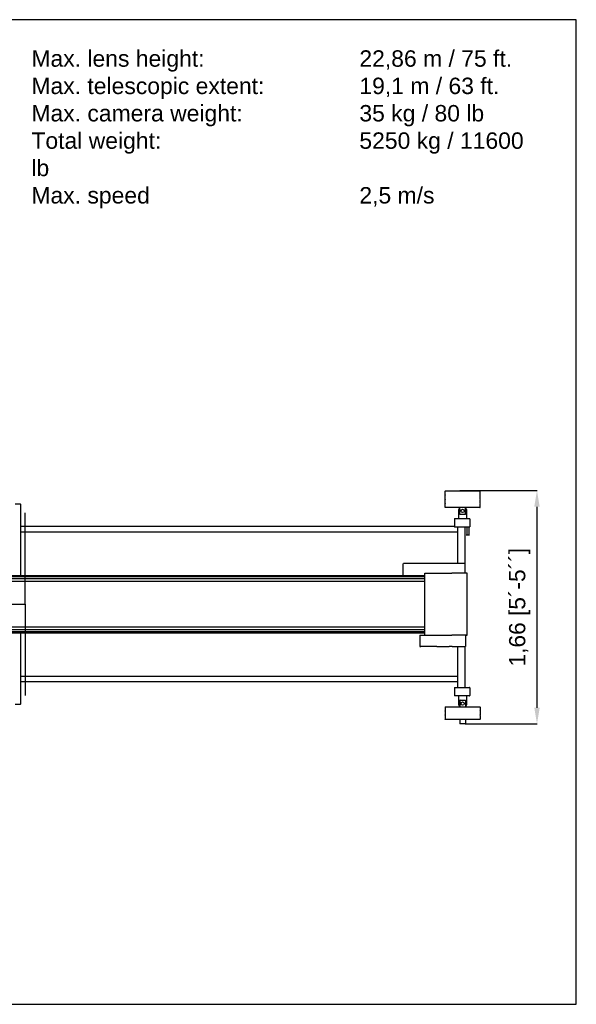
# Model space of a CAD drawing. Header units: millimetres. Extents: x 47009 to 83985, y -19576 to 31053.
# Tile 15 of 30: x 80025 to 83985, y -10518 to -3518. Entities that reach past the tile are written whole.
import ezdxf

# ---------------------------------------------------------------- set-up
doc = ezdxf.new("R2010")
doc.units = ezdxf.units.MM
doc.header["$LTSCALE"] = 50
doc.layers.add('AM_5', color=3, linetype='Continuous', lineweight=25)
doc.styles.add('Aktuální-ISO', font='arial.ttf')
doc.styles.add('Razítko-měřítko', font='isocpeur.ttf')
doc.styles.get("Standard").update_dxf_attribs({"font": 'txt.shx'})
doc.dimstyles.new('AM_ISO$0', dxfattribs={"dimtxt": 3.5, "dimasz": 3.5, "dimexe": 1, "dimexo": 1, "dimgap": 1.5, "dimtad": 1, "dimdsep": 46, "dimtxsty": 'Standard', "dimcen": 0, "dimclrd": 256, "dimclre": 256, "dimclrt": 2, "dimadec": 0, "dimazin": 2, "dimtp": 0.1, "dimtm": 0.1, "dimtfac": 0.71, "dimtdec": 3, "dimtmove": 0, "dimatfit": 3, "dimfxl": 1, "dimlwd": -1, "dimlwe": -1, "dimarcsym": 1})

# ---------------------------------------------------------------- blocks, each defined once
blk = doc.blocks.new('*D163')
at = {"layer": 'AM_5', "linetype": 'ByBlock', "transparency": 16777216}
for p, q in [((83195.1, -6865.1), (83706.5, -6865.1)), ((83705.5, -6980.6), (83705.5, -8409.5)), ((83195.1, -8525), (83706.5, -8525))]:
    blk.add_line(p, q, dxfattribs=at)
at = {"layer": 'AM_5', "transparency": 16777216}
for points in [[(83686.2, -6980.6), (83724.7, -6980.6), (83705.5, -6865.1)], [(83686.2, -8409.5), (83724.7, -8409.5), (83705.5, -8525)]]:
    blk.add_solid(points, dxfattribs=at)
at = {"layer": 'Defpoints', "color": 0, "transparency": 16777216}
for p in [(83194.1, -6865.1), (83194.1, -8525), (83705.5, -8525)]:
    blk.add_point(p, dxfattribs=at)
at = {"layer": 'AM_5', "color": 2, "transparency": 16777216, "insert": (83582, -7695), "char_height": 115.5, "attachment_point": 5, "rotation": 90, "style": 'Aktuální-ISO'}
blk.add_mtext('1,66 [5´-5´´]', dxfattribs=at)

msp = doc.modelspace()

# ---------------------------------------------------------------- linework, layer by layer
at = {"color": 253}
for p, q in [((83053.09, -6867.056), (83051.09, -6869.056)), ((83051.09, -6895.056), (83051.09, -6869.056)), ((83053.09, -6897.056), (83051.09, -6895.056)), ((83053.09, -6897.056), (83051.09, -6899.056)), ((83051.09, -6925.055), (83051.09, -6899.056)), ((83053.09, -6927.055), (83051.09, -6925.055)), ((83053.09, -6927.055), (83051.09, -6929.055)), ((83051.09, -6955.055), (83051.09, -6929.055)), ((83053.09, -6867.056), (83299.088, -6867.056)), ((83158.089, -6865.056), (83156.089, -6867.056)), ((83158.089, -6865.056), (83194.089, -6865.056)), ((83194.089, -6865.056), (83196.089, -6867.056)), ((83299.088, -6867.056), (83301.088, -6869.056)), ((83299.088, -6897.056), (83301.088, -6895.056)), ((83299.088, -6897.056), (83301.088, -6899.056)), ((83299.088, -6927.055), (83301.088, -6925.055)), ((83299.088, -6927.055), (83301.088, -6929.055)), ((83301.088, -6895.056), (83301.088, -6869.056)), ((83301.088, -6925.055), (83301.088, -6899.056)), ((83301.088, -6955.055), (83301.088, -6929.055)), ((79992.621, -6959.97), (80028.621, -6959.97)), ((80028.621, -6959.97), (80030.621, -6961.97)), ((80030.621, -6961.97), (80030.621, -7469.465)), ((83053.09, -6957.055), (83051.09, -6955.055)), ((83053.09, -6957.055), (83051.09, -6959.055)), ((83051.09, -6985.055), (83051.09, -6959.055)), ((83053.09, -6987.055), (83051.09, -6985.055)), ((83299.088, -6987.055), (83053.09, -6987.055)), ((83156.089, -7033.054), (83156.089, -6987.055)), ((83156.089, -7025.054), (83156.089, -6995.055)), ((83196.089, -7033.054), (83196.089, -6987.055)), ((83196.089, -6995.055), (83196.089, -7025.054)), ((83299.088, -6957.055), (83301.088, -6955.055)), ((83299.088, -6957.055), (83301.088, -6959.055)), ((83299.088, -6987.055), (83301.088, -6985.055)), ((83301.088, -6985.055), (83301.088, -6959.055)), ((80064.836, -7673.473), (80064.836, -7024.973)), ((83117.61, -7067.054), (83117.61, -7125.053)), ((83119.611, -7065.054), (83200.589, -7065.054)), ((83146.089, -7010.054), (83146.089, -7065.054)), ((83156.089, -7033.054), (83196.089, -7033.054)), ((83158.089, -7035.054), (83156.089, -7033.054)), ((83194.089, -7035.054), (83158.089, -7035.054)), ((83194.089, -7035.054), (83196.089, -7033.054)), ((83204.089, -7065.054), (83200.589, -7065.054)), ((83204.089, -7065.054), (83206.089, -7065.054)), ((83206.089, -7065.054), (83206.089, -7010.054)), ((83206.089, -7065.054), (83225.567, -7065.054)), ((83227.568, -7067.054), (83227.568, -7123.053)), ((83117.61, -7120.468), (80030.621, -7120.468)), ((83225.567, -7125.053), (83117.61, -7125.053)), ((83143.089, -7357.966), (83143.089, -7125.053)), ((83194.089, -7453.465), (83194.089, -7125.053)), ((83206.589, -7125.053), (83206.589, -7180.053)), ((83220.589, -7125.053), (83220.589, -7180.053)), ((83142.589, -7160.468), (80030.621, -7160.468)), ((83202.589, -7180.053), (83224.589, -7180.053)), ((82753.593, -7470.864), (82753.593, -7385.465)), ((83191.589, -7383.465), (82755.593, -7383.465)), ((82755.593, -7385.465), (82755.593, -7383.465)), ((83143.089, -7383.465), (83143.089, -7357.966)), ((83191.589, -7385.465), (83191.589, -7383.465)), ((82908.592, -7480.12), (76942.471, -7480.12)), ((82748.593, -7470.865), (79005.177, -7470.865)), ((82908.592, -7470.864), (79010.597, -7470.864)), ((82908.592, -7453.465), (83099.99, -7453.465)), ((82908.592, -7893.46), (82908.592, -7453.465)), ((83200.589, -7453.465), (83099.99, -7453.465)), ((83208.589, -7453.465), (83200.589, -7453.465)), ((83208.589, -7821.461), (83208.589, -7453.465)), ((82908.592, -7511.864), (76915.471, -7511.864)), ((82908.592, -7492.724), (76942.471, -7492.724)), ((79598.687, -7673.473), (80064.836, -7673.473)), ((80064.836, -7673.473), (80064.836, -8321.973)), ((76915.471, -7835.061), (82908.592, -7835.061)), ((83208.589, -7893.46), (83208.589, -7821.461)), ((76942.471, -7854.201), (82908.592, -7854.201)), ((76942.471, -7866.805), (82908.592, -7866.805)), ((79005.177, -7876.061), (82908.592, -7876.061)), ((79010.597, -7876.061), (82748.593, -7876.061)), ((80030.621, -7877.46), (80030.621, -8383.955)), ((82872.592, -7893.46), (83099.99, -7893.46)), ((82872.592, -7893.46), (82872.592, -7973.46)), ((83200.589, -7893.46), (83099.99, -7893.46)), ((83197.589, -7893.46), (83197.589, -7973.46)), ((83200.589, -7893.46), (83208.589, -7893.46)), ((82872.592, -7973.46), (82877.002, -7973.46)), ((82874.592, -7975.46), (82874.592, -7973.46)), ((82874.592, -7975.46), (82878.915, -7975.46)), ((82991.695, -7975.46), (82878.915, -7975.46)), ((82991.695, -7975.46), (83081.59, -7975.46)), ((83101.59, -7975.46), (83081.59, -7975.46)), ((83101.59, -7975.46), (83195.589, -7975.46)), ((83143.089, -7988.959), (83143.089, -7975.46)), ((83194.089, -8214.457), (83194.089, -7975.46)), ((83195.589, -7975.46), (83195.589, -7973.46)), ((83143.089, -8188.957), (83143.089, -7988.959)), ((83142.589, -8186.457), (80030.621, -8186.457)), ((83143.089, -8265.042), (83143.089, -8188.957)), ((83142.589, -8226.457), (80030.621, -8226.457)), ((83194.089, -8265.042), (83194.089, -8214.457)), ((83117.61, -8267.042), (83117.61, -8323.041)), ((83119.611, -8265.042), (83225.567, -8265.042)), ((83200.589, -8325.041), (83119.611, -8325.041)), ((83146.089, -8325.041), (83146.089, -8380.041)), ((83200.589, -8325.041), (83204.089, -8325.041)), ((83206.089, -8325.041), (83204.089, -8325.041)), ((83225.567, -8325.041), (83206.089, -8325.041)), ((83206.089, -8380.041), (83206.089, -8325.041)), ((83227.568, -8267.042), (83227.568, -8323.041)), ((80028.621, -8385.955), (79992.621, -8385.955)), ((80028.621, -8385.955), (80030.621, -8383.955)), ((83158.089, -8355.041), (83156.089, -8357.041)), ((83156.089, -8357.041), (83156.089, -8403.04)), ((83156.089, -8395.041), (83156.089, -8365.041)), ((83158.089, -8355.041), (83194.089, -8355.041)), ((83194.089, -8355.041), (83196.089, -8357.041)), ((83196.089, -8357.041), (83196.089, -8403.04)), ((83196.089, -8365.041), (83196.089, -8395.041)), ((83053.09, -8403.04), (83051.09, -8405.04)), ((83051.09, -8405.04), (83051.09, -8431.04)), ((83053.09, -8433.04), (83051.09, -8431.04)), ((83053.09, -8433.04), (83051.09, -8435.04)), ((83051.09, -8435.04), (83051.09, -8461.04)), ((83053.09, -8463.04), (83051.09, -8461.04)), ((83053.09, -8463.04), (83051.09, -8465.04)), ((83051.09, -8465.04), (83051.09, -8491.04)), ((83053.09, -8403.04), (83299.088, -8403.04)), ((83299.088, -8403.04), (83301.088, -8405.04)), ((83299.088, -8433.04), (83301.088, -8431.04)), ((83299.088, -8433.04), (83301.088, -8435.04)), ((83299.088, -8463.04), (83301.088, -8461.04)), ((83299.088, -8463.04), (83301.088, -8465.04)), ((83301.088, -8405.04), (83301.088, -8431.04)), ((83301.088, -8435.04), (83301.088, -8461.04)), ((83301.088, -8465.04), (83301.088, -8491.04)), ((83053.09, -8493.04), (83051.09, -8491.04)), ((83299.088, -8493.04), (83053.09, -8493.04)), ((83156.089, -8493.04), (83156.089, -8523.039)), ((83158.089, -8525.039), (83156.089, -8523.039)), ((83194.089, -8525.039), (83158.089, -8525.039)), ((83194.089, -8525.039), (83196.089, -8523.039)), ((83196.089, -8493.04), (83196.089, -8523.039)), ((83299.088, -8493.04), (83301.088, -8491.04))]:
    msp.add_line(p, q, dxfattribs=at)
msp.add_lwpolyline([(83985.316, -10518.089), (83985.316, -3518.159), (74085.415, -3518.159), (74085.415, -10518.089)], close=True)
for centre in [(83176.089, -7010.054), (83176.089, -8380.041)]:
    msp.add_circle(centre, 12, dxfattribs=at)
for centre, start, end in [((83176.089, -7010.054), 131.8103149, 180), ((83176.089, -7010.054), 0, 48.1896851), ((83176.089, -8380.041), 180, 228.1896851), ((83176.089, -8380.041), 311.8103149, 0)]:
    msp.add_arc(centre, 30, start, end, dxfattribs=at)
for points, weights in [([(83119.611, -7065.054), (83118.629, -7066.035), (83117.61, -7067.054)], [1, 1.00347789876, 1.00662230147]), ([(83227.568, -7067.054), (83226.549, -7066.035), (83225.567, -7065.054)], [1.00662230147, 1.00347789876, 1]), ([(83225.567, -7125.053), (83226.549, -7124.072), (83227.568, -7123.053)], [1, 1.00347789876, 1.00662230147]), ([(83119.611, -8265.042), (83118.629, -8266.023), (83117.61, -8267.042)], [1, 1.00347789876, 1.00662230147]), ([(83117.61, -8323.041), (83118.629, -8324.06), (83119.611, -8325.041)], [1.00662230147, 1.00347789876, 1]), ([(83227.568, -8267.042), (83226.549, -8266.023), (83225.567, -8265.042)], [1.00662230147, 1.00347789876, 1]), ([(83225.567, -8325.041), (83226.549, -8324.06), (83227.568, -8323.041)], [1, 1.00347789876, 1.00662230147])]:
    msp.add_rational_spline(points, weights, degree=2, dxfattribs=at)

# ---------------------------------------------------------------- texts
at = {"layer": 'AM_5', "color": 2, "insert": (80108.434, -3735.865), "char_height": 116.6655, "attachment_point": 1, "style": 'Razítko-měřítko'}
msp.add_mtext('{\\fArial|b0|i0|c238|p34;Max. lens height:^I^I^I22,86 m / 75 ft.\\PMax. telescopic extent:^I^I19,1 m / 63 ft.\\PMax. camera weight:^I^I35 kg / 80 lb\\PTotal weight:^I^I^I^I5250 kg / 11600 lb\\PMax. speed^I^I^I^I2,5 m/s}', dxfattribs=at)

# ---------------------------------------------------------------- dimensions: what is measured, and where the dimension line sits
at = {"layer": 'AM_5'}
dim = msp.add_linear_dim(base=(83705.475, -8525.039), p1=(83194.089, -6865.056), p2=(83194.089, -8525.039), angle=90, text='1,66 [5´-5´´]', dimstyle='AM_ISO$0', override={"dimtxt": 115.5, "dimasz": 115.5, "dimgap": 49.5, "dimtxsty": 'Aktuální-ISO'}, dxfattribs=at)
dim.commit()
dim.dimension.update_dxf_attribs({"geometry": '*D163', "text_midpoint": (83581.956, -7695.048)})

doc.saveas('drawing.dxf')
